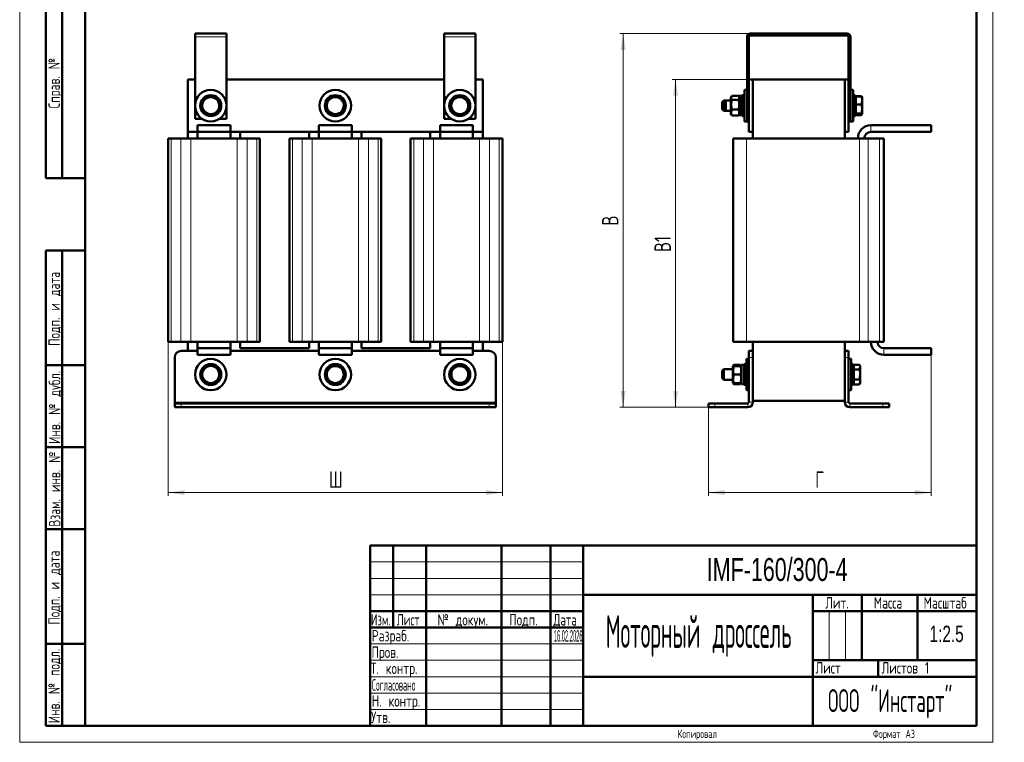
# Model space of a CAD drawing. Header units: millimetres. Extents: x 0 to 751, y 0 to 1050.
# Tile 1 of 2: x 0 to 751, y 0 to 551. Entities that reach past the tile are written whole.
import ezdxf

# ---------------------------------------------------------------- set-up
doc = ezdxf.new("R2010")
doc.units = ezdxf.units.MM
doc.header["$LTSCALE"] = 2.5
doc.linetypes.add('SLD-Сплошная', pattern=[0])
doc.styles.add('SLDTEXTSTYLE0', font='TXT', dxfattribs={"width": 0.7})
doc.styles.add('SLDTEXTSTYLE1', font='TXT', dxfattribs={"width": 0.7, "bigfont": 'bigfont'})
doc.styles.add('SLDTEXTSTYLE2', font='TXT', dxfattribs={"width": 0.705079, "bigfont": 'bigfont'})
doc.styles.add('SLDTEXTSTYLE3', font='TXT', dxfattribs={"width": 0.648852, "bigfont": 'bigfont'})
doc.styles.add('SLDTEXTSTYLE4', font='TXT', dxfattribs={"width": 0.632021, "bigfont": 'bigfont'})
doc.styles.add('SLDTEXTSTYLE5', font='TXT', dxfattribs={"width": 0.625377, "bigfont": 'bigfont'})
doc.styles.add('SLDTEXTSTYLE6', font='TXT', dxfattribs={"width": 0.561593, "bigfont": 'bigfont'})
doc.styles.add('SLDTEXTSTYLE7', font='TXT', dxfattribs={"width": 0.440661, "bigfont": 'bigfont'})
doc.styles.add('SLDTEXTSTYLE8', font='TXT', dxfattribs={"width": 0.300199})
doc.styles.add('SLDTEXTSTYLE9', font='TXT', dxfattribs={"width": 0.482389, "bigfont": 'bigfont'})
doc.dimstyles.new('SLDDIMSTYLE0', dxfattribs={"dimtxt": 12.5, "dimasz": 12.5, "dimexe": 0, "dimexo": 0.0625, "dimgap": 3.125, "dimtad": 2, "dimdec": 1, "dimrnd": 1e-09, "dimzin": 12, "dimdsep": 46, "dimtxsty": 'SLDTEXTSTYLE0', "dimsah": 1, "dimcen": 0.09, "dimadec": 0, "dimazin": 3, "dimtfac": 1, "dimtdec": 3, "dimtofl": 0, "dimtmove": 0, "dimatfit": 3, "dimfxl": 1, "dimfrac": 2, "dimtolj": 1, "dimtzin": 12, "dimarcsym": 0})

# ---------------------------------------------------------------- blocks, each defined once
blk = doc.blocks.new('_D')
at = {"color": 7, "linetype": 'SLD-Сплошная', "lineweight": 0}
for p, q in [((113.27, 305.37), (113.27, 187.9)), ((368.27, 305.37), (368.27, 187.9)), ((113.27, 190.4), (368.27, 190.4))]:
    blk.add_line(p, q, dxfattribs=at)
at = {"color": 7, "linetype": 'SLD-Сплошная', "lineweight": 18}
for points in [[(113.27, 190.4), (125.77, 188.48), (125.77, 192.32)], [(368.27, 190.4), (355.77, 192.32), (355.77, 188.48)]]:
    blk.add_solid(points, dxfattribs=at)
at = {"color": 7, "linetype": 'SLD-Сплошная', "lineweight": 18, "insert": (235.88, 206.51), "char_height": 12.5, "attachment_point": 1, "style": 'SLDTEXTSTYLE1'}
blk.add_mtext('Ш', dxfattribs=at)
blk = doc.blocks.new('_D_1')
at = {"color": 7, "linetype": 'SLD-Сплошная', "lineweight": 0}
for p, q in [((559.36, 505.4), (497.89, 505.4)), ((500.39, 255.4), (500.39, 505.4)), ((525.36, 255.4), (497.89, 255.4))]:
    blk.add_line(p, q, dxfattribs=at)
at = {"color": 7, "linetype": 'SLD-Сплошная', "lineweight": 18}
for points in [[(500.39, 505.4), (498.47, 492.9), (502.31, 492.9)], [(500.39, 255.4), (502.31, 267.9), (498.47, 267.9)]]:
    blk.add_solid(points, dxfattribs=at)
at = {"color": 7, "linetype": 'SLD-Сплошная', "lineweight": 18, "insert": (484.28, 373.73), "char_height": 12.5, "attachment_point": 1, "rotation": 90, "style": 'SLDTEXTSTYLE1'}
blk.add_mtext('В1', dxfattribs=at)
blk = doc.blocks.new('_D_2')
at = {"color": 7, "linetype": 'SLD-Сплошная', "lineweight": 0}
for p, q in [((557.36, 540.4), (457.89, 540.4)), ((460.39, 540.4), (460.39, 255.4)), ((525.36, 255.4), (457.89, 255.4))]:
    blk.add_line(p, q, dxfattribs=at)
at = {"color": 7, "linetype": 'SLD-Сплошная', "lineweight": 18}
for points in [[(460.39, 540.4), (458.47, 527.9), (462.31, 527.9)], [(460.39, 255.4), (462.31, 267.9), (458.47, 267.9)]]:
    blk.add_solid(points, dxfattribs=at)
at = {"color": 7, "linetype": 'SLD-Сплошная', "lineweight": 18, "insert": (444.28, 393.9), "char_height": 12.5, "attachment_point": 1, "rotation": 90, "style": 'SLDTEXTSTYLE1'}
blk.add_mtext('В', dxfattribs=at)
blk = doc.blocks.new('_D_3')
at = {"color": 7, "linetype": 'SLD-Сплошная', "lineweight": 0}
for p, q in [((695.39, 295.37), (695.39, 187.9)), ((525.39, 255.37), (525.39, 187.9)), ((525.39, 190.4), (695.39, 190.4))]:
    blk.add_line(p, q, dxfattribs=at)
at = {"color": 7, "linetype": 'SLD-Сплошная', "lineweight": 18}
for points in [[(525.39, 190.4), (537.89, 188.48), (537.89, 192.32)], [(695.39, 190.4), (682.89, 192.32), (682.89, 188.48)]]:
    blk.add_solid(points, dxfattribs=at)
at = {"color": 7, "linetype": 'SLD-Сплошная', "lineweight": 18, "insert": (606.84, 206.51), "char_height": 12.5, "attachment_point": 1, "style": 'SLDTEXTSTYLE1'}
blk.add_mtext('Г', dxfattribs=at)

msp = doc.modelspace()

# ---------------------------------------------------------------- linework, layer by layer
at = {"color": 7, "linetype": 'SLD-Сплошная', "lineweight": 18}
for p, q in [((0, 1050), (0, 0)), ((742.5, 1050), (742.5, 0)), ((267.5, 137.5), (430, 137.5)), ((267.5, 125), (430, 125)), ((267.5, 112.5), (430, 112.5)), ((617.5, 100), (617.5, 62.5)), ((630, 100), (630, 62.5)), ((267.5, 75), (430, 75)), ((267.5, 62.5), (430, 62.5)), ((267.5, 50), (430, 50)), ((267.5, 37.5), (430, 37.5)), ((267.5, 25), (430, 25)), ((0, 0), (742.5, 0))]:
    msp.add_line(p, q, dxfattribs=at)
at = {"color": 7, "linetype": 'SLD-Сплошная', "lineweight": 50}
for p, q in [((50, 1037.5), (50, 12.5)), ((50, 1037.5), (50, 12.5)), ((730, 12.5), (730, 1037.5)), ((20, 430), (20, 730)), ((20, 430), (20, 730)), ((32.5, 430), (32.5, 730)), ((32.5, 430), (32.5, 730)), ((133.77, 540.4), (157.77, 540.4)), ((133.77, 537.9), (133.77, 540.4)), ((133.77, 537.9), (133.77, 475.4)), ((157.77, 540.4), (157.77, 537.9)), ((157.77, 475.4), (157.77, 537.9)), ((323.77, 540.4), (347.77, 540.4)), ((323.77, 537.9), (323.77, 540.4)), ((323.77, 537.9), (323.77, 475.4)), ((347.77, 540.4), (347.77, 537.9)), ((347.77, 475.4), (347.77, 537.9)), ((554.89, 475.4), (554.89, 537.9)), ((556.39, 505.4), (556.39, 537.9)), ((557.39, 540.4), (631.39, 540.4)), ((557.39, 538.9), (631.39, 538.9)), ((632.39, 537.9), (632.39, 505.4)), ((633.89, 537.9), (633.89, 475.4)), ((128.27, 505.4), (128.27, 465.4)), ((133.77, 505.4), (128.27, 505.4)), ((323.77, 505.4), (157.77, 505.4)), ((353.27, 505.4), (347.77, 505.4)), ((353.27, 465.4), (353.27, 505.4)), ((556.39, 505.4), (556.39, 465.4)), ((556.39, 505.4), (559.39, 505.4)), ((559.39, 505.4), (559.39, 465.4)), ((559.39, 505.4), (559.39, 460.4)), ((559.39, 505.4), (629.39, 505.4)), ((629.39, 505.4), (629.39, 465.4)), ((629.39, 505.4), (632.39, 505.4)), ((629.39, 505.4), (629.39, 460.4)), ((632.39, 505.4), (632.39, 465.4)), ((554.89, 497.4), (552.89, 497.4)), ((552.89, 473.4), (552.89, 497.4)), ((635.89, 497.4), (633.89, 497.4)), ((635.89, 473.4), (635.89, 497.4)), ((138.32, 486.27), (140.56, 489.28)), ((142.8, 492.29), (146.53, 491.85)), ((150.26, 491.42), (151.74, 487.97)), ((236.56, 491.61), (240.3, 491.88)), ((244.04, 492.15), (246.15, 489.05)), ((330.22, 490.45), (333.79, 491.59)), ((337.37, 492.73), (340.14, 490.21)), ((537.24, 489.4), (535.99, 488.15)), ((538.74, 489.4), (537.24, 489.4)), ((537.24, 489.4), (537.24, 481.4)), ((538.74, 489.4), (537.49, 488.15)), ((542.49, 489.4), (538.74, 489.4)), ((538.74, 489.4), (538.74, 481.4)), ((543.16, 492.56), (542.49, 491.4)), ((542.49, 479.4), (542.49, 491.4)), ((548.42, 492.86), (543.36, 492.86)), ((548.42, 489.8), (543.36, 489.8)), ((549.29, 492.76), (548.48, 492.76)), ((549.29, 491.4), (548.64, 492.53)), ((551.29, 492.8), (549.29, 492.8)), ((549.29, 478), (549.29, 492.8)), ((552.89, 493.4), (551.29, 493.4)), ((551.29, 477.4), (551.29, 493.4)), ((637.49, 493.4), (635.89, 493.4)), ((637.49, 477.4), (637.49, 493.4)), ((637.79, 492.15), (637.49, 492.15)), ((637.79, 491.61), (637.49, 491.61)), ((637.79, 491.27), (637.49, 490.97)), ((642.21, 492.73), (637.79, 492.73)), ((637.79, 492.73), (637.79, 492.29)), ((637.79, 492.29), (637.79, 486.27)), ((642.21, 492.29), (637.79, 492.29)), ((642.49, 492.22), (642.21, 492.73)), ((642.21, 492.29), (642.79, 491.85)), ((642.21, 486.27), (642.79, 489.28)), ((642.79, 491.9), (642.57, 492.27)), ((642.79, 489.28), (642.79, 491.9)), ((642.79, 482.83), (642.79, 489.28)), ((141.29, 479.38), (139.8, 482.83)), ((153.23, 484.52), (150.98, 481.52)), ((233.29, 484.85), (234.92, 488.23)), ((237.5, 478.64), (235.39, 481.75)), ((248.26, 485.95), (246.62, 482.57)), ((328.62, 483.11), (329.42, 486.78)), ((342.92, 487.68), (342.12, 484.02)), ((535.99, 482.65), (535.99, 488.15)), ((535.99, 482.65), (537.24, 481.4)), ((537.24, 481.4), (538.74, 481.4)), ((537.49, 482.65), (537.49, 488.15)), ((537.49, 482.65), (538.74, 481.4)), ((538.74, 481.4), (542.49, 481.4)), ((548.42, 482.34), (543.36, 482.34)), ((642.21, 486.27), (637.79, 486.27)), ((637.79, 486.27), (637.79, 479.38)), ((642.21, 479.38), (642.79, 482.83)), ((642.79, 478.94), (642.79, 482.83)), ((133.77, 475.4), (139.14, 475.4)), ((148.74, 478.51), (145.01, 478.94)), ((152.4, 475.4), (157.77, 475.4)), ((244.99, 479.19), (241.24, 478.92)), ((323.77, 475.4), (329.14, 475.4)), ((334.18, 478.06), (331.4, 480.59)), ((341.33, 480.35), (337.75, 479.21)), ((342.4, 475.4), (347.77, 475.4)), ((542.49, 479.4), (543.16, 478.24)), ((543.22, 478.28), (543.36, 477.93)), ((548.42, 477.93), (543.36, 477.93)), ((548.42, 477.93), (548.61, 478.28)), ((549.29, 478.04), (548.48, 478.04)), ((548.64, 478.27), (549.29, 479.4)), ((549.29, 478), (551.29, 478)), ((551.29, 477.4), (552.89, 477.4)), ((552.89, 473.4), (554.89, 473.4)), ((554.89, 473.4), (554.89, 475.4)), ((554.89, 475.4), (556.39, 475.4)), ((554.89, 473.4), (556.39, 473.4)), ((633.89, 475.4), (632.39, 475.4)), ((632.39, 473.4), (633.89, 473.4)), ((633.89, 473.4), (633.89, 475.4)), ((633.89, 473.4), (635.89, 473.4)), ((635.89, 477.4), (637.49, 477.4)), ((637.49, 479.82), (637.79, 479.52)), ((637.79, 478.64), (637.49, 478.64)), ((642.21, 479.38), (637.79, 479.38)), ((637.79, 479.38), (637.79, 478.51)), ((642.21, 478.51), (637.79, 478.51)), ((637.79, 478.51), (637.79, 478.06)), ((642.21, 478.06), (637.79, 478.06)), ((642.21, 478.51), (642.79, 478.94)), ((642.49, 478.57), (642.21, 478.06)), ((642.21, 478.06), (642.3, 478.45)), ((642.57, 478.52), (642.79, 478.9)), ((135.77, 470.4), (160.77, 470.4)), ((135.77, 465.4), (135.77, 470.4)), ((160.77, 465.4), (160.77, 470.4)), ((228.27, 465.4), (228.27, 470.4)), ((228.27, 470.4), (253.27, 470.4)), ((253.27, 465.4), (253.27, 470.4)), ((320.77, 465.4), (320.77, 470.4)), ((320.77, 470.4), (345.77, 470.4)), ((345.77, 465.4), (345.77, 470.4)), ((649.39, 470.4), (695.39, 470.4)), ((695.39, 465.4), (695.39, 470.4)), ((113.27, 305.4), (113.27, 460.4)), ((113.27, 460.4), (115.65, 460.4)), ((115.65, 460.4), (123.03, 460.4)), ((123.03, 460.4), (130.65, 460.4)), ((128.27, 465.4), (135.77, 465.4)), ((128.27, 465.4), (128.27, 460.4)), ((130.65, 460.4), (165.9, 460.4)), ((135.77, 465.4), (160.77, 465.4)), ((135.77, 465.4), (135.77, 460.4)), ((160.77, 465.4), (228.27, 465.4)), ((160.77, 460.4), (160.77, 465.4)), ((165.9, 460.4), (173.52, 460.4)), ((168.27, 465.4), (168.27, 460.4)), ((173.52, 460.4), (180.89, 460.4)), ((180.89, 460.4), (183.27, 460.4)), ((183.27, 460.4), (183.27, 305.4)), ((205.77, 305.4), (205.77, 460.4)), ((205.77, 460.4), (208.15, 460.4)), ((208.15, 460.4), (215.53, 460.4)), ((215.53, 460.4), (223.15, 460.4)), ((220.77, 460.4), (220.77, 465.4)), ((223.15, 460.4), (258.4, 460.4)), ((228.27, 465.4), (253.27, 465.4)), ((228.27, 465.4), (228.27, 460.4)), ((253.27, 465.4), (320.77, 465.4)), ((253.27, 460.4), (253.27, 465.4)), ((258.4, 460.4), (266.02, 460.4)), ((260.77, 465.4), (260.77, 460.4)), ((266.02, 460.4), (273.39, 460.4)), ((273.39, 460.4), (275.77, 460.4)), ((275.77, 460.4), (275.77, 305.4)), ((298.27, 305.4), (298.27, 460.4)), ((298.27, 460.4), (300.65, 460.4)), ((300.65, 460.4), (308.03, 460.4)), ((308.03, 460.4), (315.65, 460.4)), ((313.27, 460.4), (313.27, 465.4)), ((315.65, 460.4), (350.9, 460.4)), ((320.77, 465.4), (345.77, 465.4)), ((320.77, 465.4), (320.77, 460.4)), ((345.77, 465.4), (353.27, 465.4)), ((345.77, 460.4), (345.77, 465.4)), ((350.9, 460.4), (358.52, 460.4)), ((353.27, 460.4), (353.27, 465.4)), ((358.52, 460.4), (365.89, 460.4)), ((365.89, 460.4), (368.27, 460.4)), ((368.27, 460.4), (368.27, 305.4)), ((544.39, 305.4), (544.39, 460.4)), ((544.39, 460.4), (554.39, 460.4)), ((554.39, 460.4), (640.71, 460.4)), ((556.39, 465.4), (559.39, 465.4)), ((629.39, 465.4), (632.39, 465.4)), ((640.71, 460.4), (647.19, 460.4)), ((647.19, 460.4), (655.87, 460.4)), ((649.39, 465.4), (695.39, 465.4)), ((655.87, 460.4), (659.39, 460.4)), ((659.39, 460.4), (659.39, 305.4)), ((20, 430), (50, 430)), ((20, 12.5), (20, 375)), ((20, 375), (50, 375)), ((32.5, 12.5), (32.5, 375)), ((115.65, 305.4), (113.27, 305.4)), ((115.65, 305.4), (123.03, 305.4)), ((130.65, 305.4), (123.03, 305.4)), ((128.27, 305.4), (128.27, 298.4)), ((130.65, 305.4), (165.9, 305.4)), ((135.77, 305.4), (135.77, 300.4)), ((160.77, 300.4), (160.77, 305.4)), ((173.52, 305.4), (165.9, 305.4)), ((168.27, 305.4), (168.27, 300.4)), ((173.52, 305.4), (180.89, 305.4)), ((183.27, 305.4), (180.89, 305.4)), ((208.15, 305.4), (205.77, 305.4)), ((208.15, 305.4), (215.53, 305.4)), ((223.15, 305.4), (215.53, 305.4)), ((220.77, 300.4), (220.77, 305.4)), ((223.15, 305.4), (258.4, 305.4)), ((228.27, 305.4), (228.27, 300.4)), ((253.27, 300.4), (253.27, 305.4)), ((266.02, 305.4), (258.4, 305.4)), ((260.77, 305.4), (260.77, 300.4)), ((266.02, 305.4), (273.39, 305.4)), ((275.77, 305.4), (273.39, 305.4)), ((300.65, 305.4), (298.27, 305.4)), ((300.65, 305.4), (308.03, 305.4)), ((315.65, 305.4), (308.03, 305.4)), ((313.27, 300.4), (313.27, 305.4)), ((315.65, 305.4), (350.9, 305.4)), ((320.77, 305.4), (320.77, 300.4)), ((345.77, 300.4), (345.77, 305.4)), ((358.52, 305.4), (350.9, 305.4)), ((353.27, 298.4), (353.27, 305.4)), ((358.52, 305.4), (365.89, 305.4)), ((368.27, 305.4), (365.89, 305.4)), ((554.39, 305.4), (544.39, 305.4)), ((554.39, 305.4), (640.71, 305.4)), ((559.39, 305.4), (559.39, 298.4)), ((629.39, 305.4), (629.39, 298.4)), ((647.19, 305.4), (640.71, 305.4)), ((647.19, 305.4), (655.87, 305.4)), ((659.39, 305.4), (655.87, 305.4)), ((118.27, 259.4), (118.27, 293.4)), ((123.27, 298.4), (135.77, 298.4)), ((160.77, 300.4), (135.77, 300.4)), ((135.77, 300.4), (135.77, 295.4)), ((160.77, 295.4), (135.77, 295.4)), ((160.77, 300.4), (160.77, 295.4)), ((160.77, 298.4), (228.27, 298.4)), ((168.27, 300.4), (220.77, 300.4)), ((228.27, 300.4), (228.27, 295.4)), ((253.27, 300.4), (228.27, 300.4)), ((253.27, 295.4), (228.27, 295.4)), ((253.27, 300.4), (253.27, 295.4)), ((253.27, 298.4), (320.77, 298.4)), ((260.77, 300.4), (313.27, 300.4)), ((320.77, 300.4), (320.77, 295.4)), ((345.77, 300.4), (320.77, 300.4)), ((345.77, 295.4), (320.77, 295.4)), ((345.77, 300.4), (345.77, 295.4)), ((345.77, 298.4), (358.27, 298.4)), ((363.27, 293.4), (363.27, 259.4)), ((556.39, 293.4), (556.39, 298.4)), ((556.39, 298.4), (559.39, 298.4)), ((556.39, 293.4), (556.39, 259.4)), ((559.39, 298.4), (559.39, 293.4)), ((559.39, 293.4), (559.39, 259.4)), ((629.39, 298.4), (632.39, 298.4)), ((629.39, 293.4), (629.39, 298.4)), ((629.39, 259.4), (629.39, 293.4)), ((632.39, 298.4), (632.39, 293.4)), ((632.39, 259.4), (632.39, 293.4)), ((695.39, 300.4), (659.39, 300.4)), ((695.39, 295.4), (659.39, 295.4)), ((695.39, 300.4), (695.39, 295.4)), ((50, 287.5), (20, 287.5)), ((139.27, 284.15), (142.52, 286.03)), ((145.77, 287.9), (149.02, 286.03)), ((239.36, 287.77), (242.9, 286.54)), ((332.99, 287.37), (336.71, 286.83)), ((340.42, 286.29), (341.81, 282.8)), ((544.28, 286.91), (543.99, 286.4)), ((543.99, 274.4), (543.99, 286.4)), ((544.42, 287.14), (544.28, 286.91)), ((544.28, 286.9), (544.86, 286.95)), ((544.71, 287.03), (544.86, 287.66)), ((549.92, 287.66), (544.86, 287.66)), ((549.92, 286.95), (544.86, 286.95)), ((549.92, 286.85), (544.86, 286.85)), ((549.92, 287.66), (550.11, 287.06)), ((550.25, 287.14), (549.92, 287.66)), ((549.92, 286.95), (550.36, 286.92)), ((550.48, 286.93), (550.34, 287.19)), ((550.79, 286.4), (550.49, 286.91)), ((552.79, 287.8), (550.79, 287.8)), ((550.79, 273), (550.79, 287.8)), ((554.39, 288.4), (552.79, 288.4)), ((552.79, 272.4), (552.79, 288.4)), ((556.39, 292.4), (554.39, 292.4)), ((554.39, 268.4), (554.39, 292.4)), ((634.39, 292.4), (632.39, 292.4)), ((634.39, 268.4), (634.39, 292.4)), ((635.99, 288.4), (634.39, 288.4)), ((635.99, 272.4), (635.99, 288.4)), ((636.29, 286.27), (635.99, 285.97)), ((636.29, 287.9), (636.29, 284.15)), ((640.71, 287.9), (636.29, 287.9)), ((641.29, 286.9), (640.71, 287.9)), ((640.71, 284.15), (641.29, 286.03)), ((641.29, 286.03), (641.29, 286.9)), ((641.29, 280.4), (641.29, 286.03)), ((139.27, 276.65), (139.27, 280.4)), ((152.27, 284.15), (152.27, 280.4)), ((233.68, 282.86), (236.52, 285.31)), ((235.1, 275.49), (234.39, 279.17)), ((247.86, 277.94), (245.02, 275.48)), ((246.45, 285.31), (247.16, 281.62)), ((328.34, 281.48), (330.67, 284.43)), ((331.12, 274.51), (329.73, 277.99)), ((343.2, 279.32), (340.87, 276.37)), ((537.24, 284.4), (535.99, 283.15)), ((535.99, 277.65), (535.99, 283.15)), ((543.99, 284.4), (537.24, 284.4)), ((537.24, 284.4), (537.24, 276.4)), ((549.92, 280.3), (544.86, 280.3)), ((636.29, 284.15), (636.29, 276.65)), ((640.71, 284.15), (636.29, 284.15)), ((640.71, 276.65), (641.29, 280.4)), ((641.29, 274.77), (641.29, 280.4)), ((145.77, 272.89), (142.52, 274.77)), ((152.27, 276.65), (149.02, 274.77)), ((242.19, 273.03), (238.64, 274.26)), ((338.55, 273.43), (334.84, 273.97)), ((535.99, 277.65), (537.24, 276.4)), ((537.24, 276.4), (543.99, 276.4)), ((543.99, 274.4), (544.28, 273.89)), ((544.28, 273.89), (544.42, 273.66)), ((549.92, 273.85), (544.86, 273.85)), ((549.92, 273.14), (544.86, 273.14)), ((550.25, 273.66), (549.92, 273.14)), ((550.34, 273.61), (550.49, 273.89)), ((550.49, 273.89), (550.79, 274.4)), ((550.79, 273), (552.79, 273)), ((552.79, 272.4), (554.39, 272.4)), ((634.39, 272.4), (635.99, 272.4)), ((635.99, 274.82), (636.29, 274.52)), ((640.71, 276.65), (636.29, 276.65)), ((636.29, 276.65), (636.29, 272.89)), ((640.71, 272.89), (636.29, 272.89)), ((640.71, 272.89), (641.29, 274.77)), ((640.71, 272.89), (641.29, 273.9)), ((641.29, 273.9), (641.29, 274.77)), ((554.39, 268.4), (556.39, 268.4)), ((632.39, 268.4), (634.39, 268.4)), ((118.27, 259.4), (118.27, 258.4)), ((118.27, 255.4), (118.27, 258.4)), ((118.27, 258.4), (123.27, 258.4)), ((123.27, 258.4), (358.27, 258.4)), ((358.27, 258.4), (363.27, 258.4)), ((363.27, 258.4), (363.27, 259.4)), ((363.27, 258.4), (363.27, 255.4)), ((525.39, 255.4), (525.39, 258.4)), ((525.39, 258.4), (530.39, 258.4)), ((530.39, 258.4), (555.39, 258.4)), ((559.39, 260.4), (629.39, 260.4)), ((633.39, 258.4), (658.39, 258.4)), ((658.39, 258.4), (663.39, 258.4)), ((663.39, 258.4), (663.39, 255.4)), ((123.27, 255.4), (118.27, 255.4)), ((123.27, 255.4), (358.27, 255.4)), ((363.27, 255.4), (358.27, 255.4)), ((530.39, 255.4), (525.39, 255.4)), ((530.39, 255.4), (555.39, 255.4)), ((633.39, 255.4), (658.39, 255.4)), ((663.39, 255.4), (658.39, 255.4)), ((50, 225), (20, 225)), ((50, 162.5), (20, 162.5)), ((267.5, 150), (730, 150)), ((267.5, 150), (267.5, 12.5)), ((285, 87.5), (285, 150)), ((310, 150), (310, 12.5)), ((367.5, 150), (367.5, 12.5)), ((405, 150), (405, 12.5)), ((430, 150), (430, 12.5)), ((430, 112.5), (730, 112.5)), ((605, 112.5), (605, 12.5)), ((642.5, 112.5), (642.5, 62.5)), ((685, 112.5), (685, 62.5)), ((267.5, 100), (430, 100)), ((605, 100), (730, 100)), ((267.5, 87.5), (430, 87.5)), ((20, 75), (50, 75)), ((605, 62.5), (730, 62.5)), ((655, 62.5), (655, 50)), ((430, 50), (730, 50)), ((20, 12.5), (50, 12.5)), ((50, 12.5), (730, 12.5))]:
    msp.add_line(p, q, dxfattribs=at)
at = {"color": 8, "linetype": 'SLD-Сплошная', "lineweight": 18}
for p, q in [((133.77, 537.9), (157.77, 537.9)), ((323.77, 537.9), (347.77, 537.9)), ((556.39, 537.9), (554.89, 537.9)), ((557.39, 538.9), (557.39, 540.4)), ((631.39, 538.9), (631.39, 540.4)), ((632.39, 537.9), (633.89, 537.9)), ((649.39, 465.4), (649.39, 470.4)), ((115.65, 460.4), (115.65, 305.4)), ((123.03, 305.4), (123.03, 460.4)), ((130.65, 460.4), (130.65, 305.4)), ((165.9, 305.4), (165.9, 460.4)), ((173.52, 460.4), (173.52, 305.4)), ((180.89, 305.4), (180.89, 460.4)), ((208.15, 460.4), (208.15, 305.4)), ((215.53, 305.4), (215.53, 460.4)), ((223.15, 460.4), (223.15, 305.4)), ((258.4, 305.4), (258.4, 460.4)), ((266.02, 460.4), (266.02, 305.4)), ((273.39, 305.4), (273.39, 460.4)), ((300.65, 460.4), (300.65, 305.4)), ((308.03, 305.4), (308.03, 460.4)), ((315.65, 460.4), (315.65, 305.4)), ((350.9, 305.4), (350.9, 460.4)), ((358.52, 460.4), (358.52, 305.4)), ((365.89, 305.4), (365.89, 460.4)), ((554.39, 460.4), (554.39, 305.4)), ((640.71, 305.4), (640.71, 460.4)), ((647.19, 460.4), (647.19, 305.4)), ((655.87, 305.4), (655.87, 460.4)), ((559.39, 293.4), (556.39, 293.4)), ((632.39, 293.4), (629.39, 293.4)), ((659.39, 300.4), (659.39, 295.4)), ((363.27, 259.4), (118.27, 259.4)), ((123.27, 258.4), (123.27, 255.4)), ((358.27, 255.4), (358.27, 258.4)), ((530.39, 258.4), (530.39, 255.4)), ((555.39, 255.4), (555.39, 258.4)), ((556.39, 259.4), (559.39, 259.4)), ((632.39, 259.4), (629.39, 259.4)), ((633.39, 255.4), (633.39, 258.4)), ((658.39, 255.4), (658.39, 258.4))]:
    msp.add_line(p, q, dxfattribs=at)
at = {"color": 7, "linetype": 'SLD-Сплошная', "lineweight": 50}
for centre, radius in [((145.77, 485.4), 12), ((240.77, 485.4), 12), ((335.77, 485.4), 12), ((145.77, 485.4), 8), ((240.77, 485.4), 8), ((335.77, 485.4), 8), ((145.77, 280.4), 12), ((145.77, 280.4), 8), ((240.77, 280.4), 12), ((240.77, 280.4), 8), ((335.77, 280.4), 12), ((335.77, 280.4), 8)]:
    msp.add_circle(centre, radius, dxfattribs=at)
for centre, radius, start, end in [((557.39, 537.9), 2.5, 90, 180), ((557.39, 537.9), 1, 90, 180), ((631.39, 537.9), 2.5, 0, 90), ((631.39, 537.9), 1, 0, 90), ((145.77, 485.4), 6.5, 143.31178, 203.31178), ((145.77, 485.4), 6.5, 83.31178, 143.31178), ((145.77, 485.4), 6.5, 23.31178, 83.31178), ((240.77, 485.4), 6.5, 94.1744, 154.1744), ((240.77, 485.4), 6.5, 34.1744, 94.1744), ((240.77, 485.4), 6.5, 334.1744, 34.1744), ((335.77, 485.4), 6.5, 107.73252, 167.73252), ((335.77, 485.4), 6.5, 47.73252, 107.73252), ((335.77, 485.4), 6.5, 347.73252, 47.73252), ((145.77, 485.4), 6.5, 203.31178, 263.31178), ((145.77, 485.4), 6.5, 263.31178, 323.31178), ((145.77, 485.4), 6.5, 323.31178, 23.31178), ((240.77, 485.4), 6.5, 154.1744, 214.1744), ((240.77, 485.4), 6.5, 214.1744, 274.1744), ((240.77, 485.4), 6.5, 274.1744, 334.1744), ((335.77, 485.4), 6.5, 167.73252, 227.73252), ((335.77, 485.4), 6.5, 287.73252, 347.73252), ((335.77, 485.4), 6.5, 227.73252, 287.73252), ((649.39, 460.4), 10, 90, 180), ((649.39, 460.4), 5, 90, 180), ((659.39, 305.4), 10, 180, 270), ((659.39, 305.4), 5, 180, 270), ((123.27, 293.4), 5, 90, 180), ((358.27, 293.4), 5, 0, 90), ((145.77, 280.4), 6.5, 120, 180), ((145.77, 280.4), 6.5, 60, 120), ((145.77, 280.4), 6.5, 0, 60), ((240.77, 280.4), 6.5, 70.86263, 130.86263), ((240.77, 280.4), 6.5, 10.86263, 70.86263), ((335.77, 280.4), 6.5, 81.72525, 141.72525), ((335.77, 280.4), 6.5, 21.72525, 81.72525), ((145.77, 280.4), 6.5, 180, 240), ((145.77, 280.4), 6.5, 300, 0), ((240.77, 280.4), 6.5, 130.86263, 190.86263), ((240.77, 280.4), 6.5, 190.86263, 250.86263), ((240.77, 280.4), 6.5, 310.86263, 10.86263), ((335.77, 280.4), 6.5, 141.72525, 201.72525), ((335.77, 280.4), 6.5, 201.72525, 261.72525), ((335.77, 280.4), 6.5, 321.72525, 21.72525), ((145.77, 280.4), 6.5, 240, 300), ((240.77, 280.4), 6.5, 250.86263, 310.86263), ((335.77, 280.4), 6.5, 261.72525, 321.72525), ((555.39, 259.4), 4, 270, 0), ((555.39, 259.4), 1, 270, 360), ((633.39, 259.4), 4, 180, 270), ((633.39, 259.4), 1, 180, 270)]:
    msp.add_arc(centre, radius, start, end, dxfattribs=at)
for points, knots in [([(140.56, 489.28), (140.61, 489.35), (141.37, 490.37), (142.11, 491.37), (142.8, 492.29)], [0, 0, 0, 0, 0.070215, 1, 1, 1, 1]), ([(146.53, 491.85), (146.62, 491.84), (147.88, 491.7), (149.11, 491.55), (150.26, 491.42)], [0, 0, 0, 0, 0.070215, 1, 1, 1, 1]), ([(234.92, 488.23), (234.96, 488.31), (235.51, 489.45), (236.05, 490.57), (236.56, 491.61)], [0, 0, 0, 0, 0.070215, 1, 1, 1, 1]), ([(240.3, 491.88), (240.39, 491.89), (241.65, 491.98), (242.89, 492.07), (244.04, 492.15)], [0, 0, 0, 0, 0.070215, 1, 1, 1, 1]), ([(246.15, 489.05), (246.16, 489.03), (246.87, 487.98), (247.57, 486.96), (248.26, 485.95)], [0, 0, 0, 0, 0.01721, 1, 1, 1, 1]), ([(329.42, 486.78), (329.44, 486.87), (329.71, 488.11), (329.97, 489.32), (330.22, 490.45)], [0, 0, 0, 0, 0.0702148, 1, 1, 1, 1]), ([(333.79, 491.59), (333.88, 491.62), (335.08, 492), (336.27, 492.38), (337.37, 492.73)], [0, 0, 0, 0, 0.070215, 1, 1, 1, 1]), ([(340.14, 490.21), (340.16, 490.19), (341.1, 489.34), (342.02, 488.51), (342.92, 487.68)], [0, 0, 0, 0, 0.0172098, 1, 1, 1, 1]), ([(543.36, 489.8), (543.19, 490.07), (542.86, 490.61), (542.67, 491.65), (543.09, 492.39), (543.36, 492.86)], [0, 0, 0, 0, 0.264862, 0.535468, 1, 1, 1, 1]), ([(543.36, 482.34), (543.2, 482.95), (542.88, 484.19), (542.66, 486.73), (543.08, 488.58), (543.36, 489.8)], [0, 0, 0, 0, 0.2514061, 0.5075832, 1, 1, 1, 1]), ([(548.42, 492.86), (548.59, 492.6), (548.92, 492.06), (549.11, 491.02), (548.69, 490.27), (548.42, 489.8)], [0, 0, 0, 0, 0.264862, 0.535468, 1, 1, 1, 1]), ([(548.42, 489.8), (548.58, 489.19), (548.9, 487.95), (549.12, 485.41), (548.7, 483.56), (548.42, 482.34)], [0, 0, 0, 0, 0.2514061, 0.5075832, 1, 1, 1, 1]), ([(642.79, 489.28), (642.79, 489.35), (642.78, 490.37), (642.48, 491.37), (642.21, 492.29)], [0, 0, 0, 0, 0.070215, 1, 1, 1, 1]), ([(139.8, 482.83), (139.79, 482.85), (139.29, 484.01), (138.8, 485.15), (138.32, 486.27)], [0, 0, 0, 0, 0.01721, 1, 1, 1, 1]), ([(150.98, 481.52), (150.93, 481.44), (150.17, 480.43), (149.43, 479.43), (148.74, 478.51)], [0, 0, 0, 0, 0.070215, 1, 1, 1, 1]), ([(151.74, 487.97), (151.75, 487.95), (152.25, 486.79), (152.74, 485.65), (153.23, 484.52)], [0, 0, 0, 0, 0.01721, 1, 1, 1, 1]), ([(235.39, 481.75), (235.38, 481.77), (234.67, 482.81), (233.97, 483.84), (233.29, 484.85)], [0, 0, 0, 0, 0.01721, 1, 1, 1, 1]), ([(246.62, 482.57), (246.58, 482.49), (246.03, 481.35), (245.49, 480.23), (244.99, 479.19)], [0, 0, 0, 0, 0.0702148, 1, 1, 1, 1]), ([(331.4, 480.59), (331.38, 480.6), (330.45, 481.46), (329.53, 482.29), (328.62, 483.11)], [0, 0, 0, 0, 0.01721, 1, 1, 1, 1]), ([(342.12, 484.02), (342.1, 483.93), (341.83, 482.69), (341.57, 481.48), (341.33, 480.35)], [0, 0, 0, 0, 0.070215, 1, 1, 1, 1]), ([(543.36, 477.93), (543.19, 478.32), (542.86, 479.09), (542.67, 480.59), (543.09, 481.66), (543.36, 482.34)], [0, 0, 0, 0, 0.264862, 0.535468, 1, 1, 1, 1]), ([(548.42, 482.34), (548.59, 481.96), (548.92, 481.18), (549.11, 479.68), (548.69, 478.61), (548.42, 477.93)], [0, 0, 0, 0, 0.264862, 0.535468, 1, 1, 1, 1]), ([(642.79, 482.83), (642.79, 482.85), (642.79, 484.01), (642.5, 485.15), (642.21, 486.27)], [0, 0, 0, 0, 0.0172098, 1, 1, 1, 1]), ([(145.01, 478.94), (144.93, 478.95), (143.67, 479.1), (142.43, 479.25), (141.29, 479.38)], [0, 0, 0, 0, 0.070215, 1, 1, 1, 1]), ([(241.24, 478.92), (241.16, 478.91), (239.89, 478.82), (238.65, 478.73), (237.5, 478.64)], [0, 0, 0, 0, 0.0702148, 1, 1, 1, 1]), ([(337.75, 479.21), (337.67, 479.18), (336.46, 478.79), (335.28, 478.42), (334.18, 478.06)], [0, 0, 0, 0, 0.070215, 1, 1, 1, 1]), ([(642.79, 478.94), (642.79, 478.95), (642.78, 479.1), (642.48, 479.25), (642.21, 479.38)], [0, 0, 0, 0, 0.0702148, 1, 1, 1, 1]), ([(142.52, 286.03), (142.6, 286.07), (143.7, 286.71), (144.77, 287.33), (145.77, 287.9)], [0, 0, 0, 0, 0.070215, 1, 1, 1, 1]), ([(149.02, 286.03), (149.1, 285.98), (150.2, 285.35), (151.27, 284.73), (152.27, 284.15)], [0, 0, 0, 0, 0.070215, 1, 1, 1, 1]), ([(236.52, 285.31), (236.59, 285.37), (237.54, 286.2), (238.48, 287.01), (239.36, 287.77)], [0, 0, 0, 0, 0.0702148, 1, 1, 1, 1]), ([(242.9, 286.54), (242.99, 286.51), (244.18, 286.1), (245.36, 285.69), (246.45, 285.31)], [0, 0, 0, 0, 0.0702148, 1, 1, 1, 1]), ([(330.67, 284.43), (330.72, 284.5), (331.51, 285.49), (332.28, 286.46), (332.99, 287.37)], [0, 0, 0, 0, 0.070215, 1, 1, 1, 1]), ([(336.71, 286.83), (336.8, 286.82), (338.05, 286.64), (339.28, 286.46), (340.42, 286.29)], [0, 0, 0, 0, 0.070215, 1, 1, 1, 1]), ([(544.86, 280.3), (544.7, 280.84), (544.38, 281.93), (544.16, 284.15), (544.58, 285.78), (544.86, 286.85)], [0, 0, 0, 0, 0.2514061, 0.5075832, 1, 1, 1, 1]), ([(544.86, 286.85), (544.69, 286.86), (544.35, 286.87), (544.31, 286.89), (544.29, 286.9)], [0, 0, 0, 0, 0.517609, 1, 1, 1, 1]), ([(544.86, 287.66), (544.66, 287.49), (544.46, 287.31), (544.42, 287.14), (544.42, 287.14)], [0, 0, 0, 0, 0.991187, 1, 1, 1, 1]), ([(550.47, 286.9), (550.48, 286.9), (550.58, 286.88), (550.24, 286.86), (549.92, 286.85)], [0, 0, 0, 0, 0.09061, 1, 1, 1, 1]), ([(549.92, 286.85), (550.08, 286.31), (550.4, 285.22), (550.62, 283), (550.2, 281.37), (549.92, 280.3)], [0, 0, 0, 0, 0.251406, 0.507583, 1, 1, 1, 1]), ([(641.29, 286.03), (641.29, 286.07), (641.28, 286.71), (640.98, 287.33), (640.71, 287.9)], [0, 0, 0, 0, 0.070215, 1, 1, 1, 1]), ([(139.27, 280.4), (139.27, 280.42), (139.27, 281.69), (139.27, 282.93), (139.27, 284.15)], [0, 0, 0, 0, 0.01721, 1, 1, 1, 1]), ([(152.27, 280.4), (152.27, 280.38), (152.27, 279.11), (152.27, 277.87), (152.27, 276.65)], [0, 0, 0, 0, 0.01721, 1, 1, 1, 1]), ([(234.39, 279.17), (234.38, 279.2), (234.15, 280.44), (233.91, 281.66), (233.68, 282.86)], [0, 0, 0, 0, 0.0172098, 1, 1, 1, 1]), ([(247.16, 281.62), (247.16, 281.6), (247.4, 280.36), (247.63, 279.14), (247.86, 277.94)], [0, 0, 0, 0, 0.01721, 1, 1, 1, 1]), ([(329.73, 277.99), (329.73, 278.01), (329.26, 279.19), (328.8, 280.34), (328.34, 281.48)], [0, 0, 0, 0, 0.01721, 1, 1, 1, 1]), ([(341.81, 282.8), (341.82, 282.78), (342.29, 281.61), (342.75, 280.45), (343.2, 279.32)], [0, 0, 0, 0, 0.01721, 1, 1, 1, 1]), ([(544.86, 273.85), (544.69, 274.41), (544.36, 275.54), (544.17, 277.74), (544.59, 279.31), (544.86, 280.3)], [0, 0, 0, 0, 0.264862, 0.535468, 1, 1, 1, 1]), ([(549.92, 280.3), (550.09, 279.74), (550.42, 278.61), (550.61, 276.41), (550.19, 274.84), (549.92, 273.85)], [0, 0, 0, 0, 0.264862, 0.535468, 1, 1, 1, 1]), ([(641.29, 280.4), (641.29, 280.42), (641.29, 281.69), (641, 282.93), (640.71, 284.15)], [0, 0, 0, 0, 0.0172098, 1, 1, 1, 1]), ([(142.52, 274.77), (142.44, 274.81), (141.35, 275.45), (140.27, 276.07), (139.27, 276.65)], [0, 0, 0, 0, 0.070215, 1, 1, 1, 1]), ([(149.02, 274.77), (148.94, 274.73), (147.85, 274.09), (146.77, 273.47), (145.77, 272.89)], [0, 0, 0, 0, 0.070215, 1, 1, 1, 1]), ([(238.64, 274.26), (238.56, 274.29), (237.36, 274.7), (236.19, 275.11), (235.1, 275.49)], [0, 0, 0, 0, 0.070215, 1, 1, 1, 1]), ([(245.02, 275.48), (244.96, 275.42), (244, 274.6), (243.06, 273.78), (242.19, 273.03)], [0, 0, 0, 0, 0.070215, 1, 1, 1, 1]), ([(334.84, 273.97), (334.75, 273.98), (333.49, 274.16), (332.26, 274.34), (331.12, 274.51)], [0, 0, 0, 0, 0.0702148, 1, 1, 1, 1]), ([(340.87, 276.37), (340.82, 276.3), (340.03, 275.31), (339.26, 274.33), (338.55, 273.43)], [0, 0, 0, 0, 0.070215, 1, 1, 1, 1]), ([(544.29, 273.9), (544.29, 273.9), (544.2, 273.88), (544.54, 273.87), (544.86, 273.85)], [0, 0, 0, 0, 0.048668, 1, 1, 1, 1]), ([(544.86, 273.14), (544.66, 273.31), (544.46, 273.48), (544.42, 273.66), (544.42, 273.66)], [0, 0, 0, 0, 0.991187, 1, 1, 1, 1]), ([(549.92, 273.85), (550.1, 273.86), (550.42, 273.87), (550.46, 273.89), (550.47, 273.9)], [0, 0, 0, 0, 0.541439, 1, 1, 1, 1]), ([(641.29, 274.77), (641.29, 274.81), (641.28, 275.45), (640.98, 276.07), (640.71, 276.65)], [0, 0, 0, 0, 0.070215, 1, 1, 1, 1])]:
    msp.add_open_spline(points, degree=3, knots=knots, dxfattribs=at)

# ---------------------------------------------------------------- texts
at = {"color": 7, "linetype": 'Continuous', "lineweight": 0, "char_height": 8.75, "attachment_point": 2, "rotation": 90, "style": 'SLDTEXTSTYLE1'}
for s, insert in [('Справ. №', (21.91, 502.53)), ('Подп. и дата', (21.95, 330.44)), ('Инв. № дубл.', (22.23, 255.34)), ('Взам. инв. №', (22.29, 193.01)), ('Подп. и дата', (21.83, 117.94)), ('Инв. № подл.', (21.9, 42.95))]:
    msp.add_mtext(s, dxfattribs=dict(at, insert=insert))
at = {"color": 7, "linetype": 'Continuous', "lineweight": 0}
for s, insert, char_height, attachment_point, style in [('IMF-160/300-4', (577.89, 140.47), 17.5, 2, 'SLDTEXTSTYLE0'), ('Лит.', (623.52, 110.67), 8.75, 2, 'SLDTEXTSTYLE1'), ('Масса', (662.48, 110.67), 8.75, 2, 'SLDTEXTSTYLE1'), ('Масштаб', (706.07, 110.67), 8.75, 2, 'SLDTEXTSTYLE2'), ('Изм.', (275.48, 97.79), 8.75, 2, 'SLDTEXTSTYLE5'), ('Лист', (296.4, 97.79), 8.75, 2, 'SLDTEXTSTYLE4'), ('№ докум.', (338.05, 97.79), 8.75, 2, 'SLDTEXTSTYLE1'), ('Моторный дроссель', (518.07, 96.91), 25, 2, 'SLDTEXTSTYLE7'), ('Подп.', (384.34, 97.79), 8.75, 2, 'SLDTEXTSTYLE1'), ('Дата', (416.11, 97.79), 8.75, 2, 'SLDTEXTSTYLE3'), ('Разраб.', (268.61, 85.63), 8.75, 1, 'SLDTEXTSTYLE1'), ('16.02.2026', (407.45, 85.49), 8.75, 1, 'SLDTEXTSTYLE8'), ('1:2.5', (707.19, 88.9), 12.5, 2, 'SLDTEXTSTYLE0'), ('Пров.', (268.42, 73.05), 8.75, 1, 'SLDTEXTSTYLE1'), ('Т. контр.', (267.59, 60.79), 8.75, 1, 'SLDTEXTSTYLE1'), ('Лист', (607.16, 61.13), 8.75, 1, 'SLDTEXTSTYLE1'), ('Листов 1', (657.59, 61.13), 8.75, 1, 'SLDTEXTSTYLE1'), ('Согласовано', (268.75, 48.1), 8.75, 1, 'SLDTEXTSTYLE9'), ('ООО "Инстарт"', (664.05, 40.52), 17.5, 2, 'SLDTEXTSTYLE6'), ('Н. контр.', (268.62, 35.91), 8.75, 1, 'SLDTEXTSTYLE1'), ('Утв.', (268.12, 23.41), 8.75, 1, 'SLDTEXTSTYLE1'), ('Копировал', (517.01, 9.57), 6.25, 2, 'SLDTEXTSTYLE1'), ('Формат А3', (667.03, 9.57), 6.25, 2, 'SLDTEXTSTYLE1')]:
    msp.add_mtext(s, dxfattribs=dict(at, insert=insert, char_height=char_height, attachment_point=attachment_point, style=style))

# ---------------------------------------------------------------- dimensions: what is measured, and where the dimension line sits
at = {"color": 7, "linetype": 'SLD-Сплошная', "lineweight": 18}
for base, p1, p2, text, picture, middle in [((460.39, 255.4), (557.39, 540.4), (525.39, 255.4), 'В', '_D_2', (460.39, 397.9)), ((500.39, 505.4), (525.39, 255.4), (559.39, 505.4), 'В1', '_D_1', (500.39, 380.4))]:
    dim = msp.add_linear_dim(base=base, p1=p1, p2=p2, angle=90, text=text, dimstyle='SLDDIMSTYLE0', dxfattribs=at)
    dim.commit()
    dim.dimension.update_dxf_attribs({"geometry": picture, "text_midpoint": middle, "dimtype": 160})
for base, p1, p2, text, picture, middle in [((368.27, 190.4), (113.27, 305.4), (368.27, 305.4), 'Ш', '_D', (240.77, 190.4)), ((695.39, 190.4), (525.39, 255.4), (695.39, 295.4), 'Г', '_D_3', (610.39, 190.4))]:
    dim = msp.add_linear_dim(base=base, p1=p1, p2=p2, text=text, dimstyle='SLDDIMSTYLE0', dxfattribs=at)
    dim.commit()
    dim.dimension.update_dxf_attribs({"geometry": picture, "text_midpoint": middle, "dimtype": 160})

doc.saveas('drawing.dxf')
